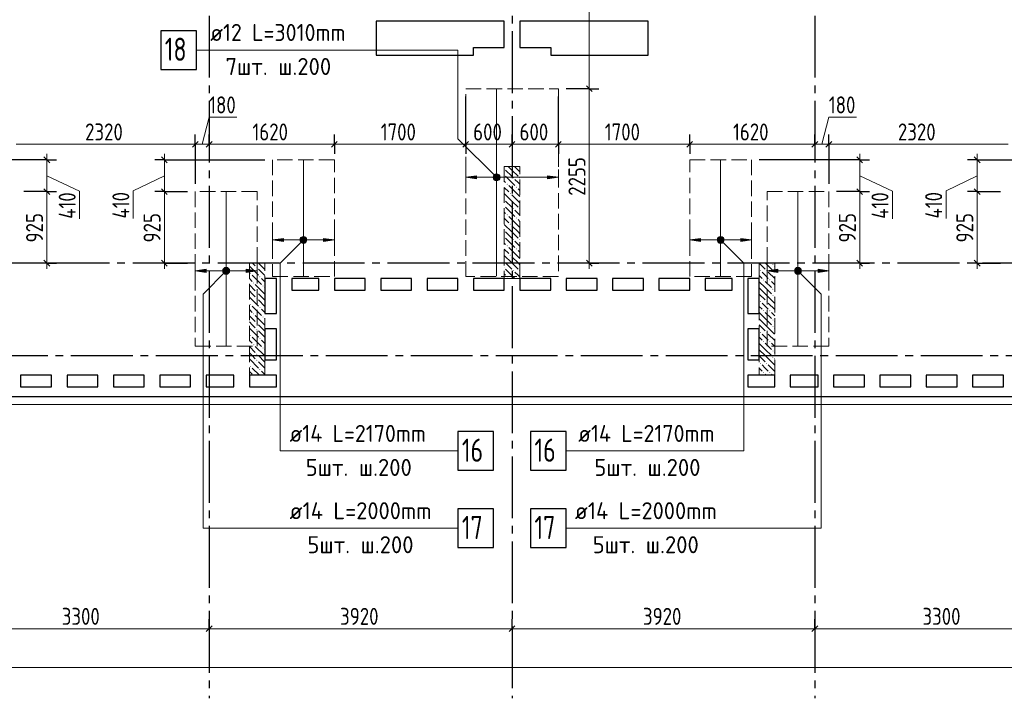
# Model space of a CAD drawing. Header units: millimetres. Extents: x 0 to 61017, y 0 to 42000.
# Tile 3 of 24: x 11347 to 24091, y 15970 to 24749. Entities that reach past the tile are written whole.
import ezdxf

# ---------------------------------------------------------------- set-up
doc = ezdxf.new("R2010")
doc.units = ezdxf.units.MM
doc.linetypes.add('______2', pattern=[270, 200, -70])
doc.linetypes.add('______5', pattern=[1100, 800, -100, 100, -100])
for name, color, linetype, lineweight in [('Standard', 7, 'Continuous', 25), ('ДОП Верх по У', 7, 'Continuous', 25), ('ЖБ Пилон', 180, 'Continuous', 25), ('Оси', 40, '______5', 18), ('Позиционная метка номер позиции', 7, 'Continuous', 13), ('Примечания', 7, 'Continuous', 25)]:
    doc.layers.add(name, color=color, linetype=linetype, lineweight=lineweight)
doc.layers.add('ЖБ Перекрытие верхний уровень', color=7, linetype='Continuous', lineweight=25, true_color=0xe0e0ff)
doc.styles.add('GOST 2.304-81', font='txt')
doc.styles.add('ISOCPEUR', font='txt')

msp = doc.modelspace()

# ---------------------------------------------------------------- hatches: boundary and pattern name
at = {"layer": 'ДОП Верх по У', "linetype": 'Continuous', "lineweight": 13, "transparency": 33554687}
for points in [[(17260, 22690), (17120, 22710), (17260, 22730)], [(14760, 21880), (14620, 21900), (14760, 21920)], [(20160, 21880), (20020, 21900), (20160, 21920)], [(13760, 21480), (13620, 21500), (13760, 21520)], [(21160, 21480), (21020, 21500), (21160, 21520)]]:
    msp.add_hatch(color=7, dxfattribs=at).paths.add_polyline_path(points, flags=16)
for points in [[(17488, 22691), (17488, 22729), (17482, 22710)], [(17488, 22729), (17501, 22678), (17501, 22742)], [(17488, 22729), (17488, 22691), (17501, 22678)], [(17501, 22742), (17520, 22672), (17520, 22748)], [(17501, 22742), (17501, 22678), (17520, 22672)], [(17520, 22748), (17520, 22672), (17539, 22678)], [(17520, 22748), (17539, 22678), (17539, 22742)], [(17539, 22742), (17539, 22678), (17552, 22691)], [(17539, 22742), (17552, 22691), (17552, 22729)], [(17552, 22729), (17552, 22691), (17557, 22710)], [(18180, 22690), (18320, 22710), (18180, 22730)], [(14988, 21919), (15001, 21868), (15001, 21932)], [(15001, 21932), (15020, 21862), (15020, 21938)], [(15001, 21932), (15001, 21868), (15020, 21862)], [(15020, 21938), (15020, 21862), (15039, 21868)], [(15020, 21938), (15039, 21868), (15039, 21932)], [(15039, 21932), (15039, 21868), (15052, 21881)], [(15039, 21932), (15052, 21881), (15052, 21919)], [(15280, 21880), (15420, 21900), (15280, 21920)], [(20388, 21919), (20401, 21868), (20401, 21932)], [(20401, 21932), (20420, 21862), (20420, 21938)], [(20401, 21932), (20401, 21868), (20420, 21862)], [(20420, 21938), (20420, 21862), (20439, 21868)], [(20420, 21938), (20439, 21868), (20439, 21932)], [(20439, 21932), (20439, 21868), (20452, 21881)], [(20439, 21932), (20452, 21881), (20452, 21919)], [(20680, 21880), (20820, 21900), (20680, 21920)], [(14988, 21881), (14988, 21919), (14982, 21900)], [(14988, 21919), (14988, 21881), (15001, 21868)], [(15052, 21919), (15052, 21881), (15057, 21900)], [(20388, 21881), (20388, 21919), (20382, 21900)], [(20388, 21919), (20388, 21881), (20401, 21868)], [(20452, 21919), (20452, 21881), (20457, 21900)], [(14001, 21532), (14020, 21462), (14020, 21538)], [(14020, 21538), (14020, 21462), (14039, 21468)], [(14020, 21538), (14039, 21468), (14039, 21532)], [(21401, 21532), (21420, 21462), (21420, 21538)], [(21420, 21538), (21420, 21462), (21439, 21468)], [(21420, 21538), (21439, 21468), (21439, 21532)], [(13988, 21481), (13988, 21519), (13982, 21500)], [(13988, 21519), (14001, 21468), (14001, 21532)], [(13988, 21519), (13988, 21481), (14001, 21468)], [(14001, 21532), (14001, 21468), (14020, 21462)], [(14039, 21532), (14039, 21468), (14052, 21481)], [(14039, 21532), (14052, 21481), (14052, 21519)], [(14052, 21519), (14052, 21481), (14057, 21500)], [(14280, 21480), (14420, 21500), (14280, 21520)], [(21388, 21481), (21388, 21519), (21382, 21500)], [(21388, 21519), (21401, 21468), (21401, 21532)], [(21388, 21519), (21388, 21481), (21401, 21468)], [(21401, 21532), (21401, 21468), (21420, 21462)], [(21439, 21532), (21439, 21468), (21452, 21481)], [(21439, 21532), (21452, 21481), (21452, 21519)], [(21452, 21519), (21452, 21481), (21457, 21500)], [(21680, 21480), (21820, 21500), (21680, 21520)]]:
    msp.add_hatch(color=7, dxfattribs=at).paths.add_polyline_path(points)
at = {"layer": 'ЖБ Пилон', "linetype": 'Continuous', "lineweight": 18, "transparency": 33554687}
for points in [[(17620, 22827), (17623, 22823), (17620, 22820)], [(17620, 22747), (17623, 22743), (17620, 22740)], [(17730, 22703), (17737, 22710), (17743, 22703), (17737, 22697)], [(17810, 22703), (17817, 22710), (17820, 22707), (17820, 22700), (17817, 22697)], [(17650, 22623), (17657, 22630), (17663, 22623), (17657, 22617)], [(17770, 22583), (17777, 22590), (17783, 22583), (17777, 22577)], [(17690, 22503), (17697, 22510), (17703, 22503), (17697, 22497)], [(17620, 22427), (17623, 22423), (17620, 22420)], [(17620, 22347), (17623, 22343), (17620, 22340)], [(17730, 22303), (17737, 22310), (17743, 22303), (17737, 22297)], [(17810, 22303), (17817, 22310), (17820, 22307), (17820, 22300), (17817, 22297)], [(17650, 22223), (17657, 22230), (17663, 22223), (17657, 22217)], [(17770, 22183), (17777, 22190), (17783, 22183), (17777, 22177)], [(17690, 22103), (17697, 22110), (17703, 22103), (17697, 22097)], [(17620, 22027), (17623, 22023), (17620, 22020)], [(17620, 21947), (17623, 21943), (17620, 21940)], [(17650, 21823), (17657, 21830), (17663, 21823), (17657, 21817)], [(17730, 21903), (17737, 21910), (17743, 21903), (17737, 21897)], [(17810, 21903), (17817, 21910), (17820, 21907), (17820, 21900), (17817, 21897)], [(17690, 21703), (17697, 21710), (17703, 21703), (17697, 21697)], [(17770, 21783), (17777, 21790), (17783, 21783), (17777, 21777)], [(14410, 21543), (14417, 21550), (14423, 21543), (14417, 21537)], [(17620, 21627), (17623, 21623), (17620, 21620)], [(17620, 21547), (17623, 21543), (17620, 21540)], [(21090, 21583), (21097, 21590), (21103, 21583), (21097, 21577)], [(14330, 21463), (14337, 21470), (14343, 21463), (14337, 21457)], [(14450, 21423), (14457, 21430), (14463, 21423), (14457, 21417)], [(17650, 21423), (17657, 21430), (17663, 21423), (17657, 21417)], [(17730, 21503), (17737, 21510), (17743, 21503), (17737, 21497)], [(17810, 21503), (17817, 21510), (17820, 21507), (17820, 21500), (17817, 21497)], [(20930, 21503), (20937, 21510), (20943, 21503), (20937, 21497)], [(21010, 21503), (21017, 21510), (21023, 21503), (21017, 21497)], [(14370, 21343), (14377, 21350), (14383, 21343), (14377, 21337)], [(14490, 21303), (14497, 21310), (14503, 21303), (14497, 21297)], [(20970, 21383), (20977, 21390), (20983, 21383), (20977, 21377)], [(21050, 21383), (21057, 21390), (21063, 21383), (21057, 21377)], [(14410, 21223), (14417, 21230), (14423, 21223), (14417, 21217)], [(21090, 21263), (21097, 21270), (21103, 21263), (21097, 21257)], [(21090, 21183), (21097, 21190), (21103, 21183), (21097, 21177)], [(14330, 21063), (14337, 21070), (14343, 21063), (14337, 21057)], [(14410, 21143), (14417, 21150), (14423, 21143), (14417, 21137)], [(14450, 21023), (14457, 21030), (14463, 21023), (14457, 21017)], [(20930, 21103), (20937, 21110), (20943, 21103), (20937, 21097)], [(21010, 21103), (21017, 21110), (21023, 21103), (21017, 21097)], [(14370, 20943), (14377, 20950), (14383, 20943), (14377, 20937)], [(14490, 20903), (14497, 20910), (14503, 20903), (14497, 20897)], [(20970, 20983), (20977, 20990), (20983, 20983), (20977, 20977)], [(21050, 20983), (21057, 20990), (21063, 20983), (21057, 20977)], [(14410, 20823), (14417, 20830), (14423, 20823), (14417, 20817)], [(21090, 20863), (21097, 20870), (21103, 20863), (21097, 20857)], [(21090, 20783), (21097, 20790), (21103, 20783), (21097, 20777)], [(14330, 20663), (14337, 20670), (14343, 20663), (14337, 20657)], [(14410, 20743), (14417, 20750), (14423, 20743), (14417, 20737)], [(20930, 20703), (20937, 20710), (20943, 20703), (20937, 20697)], [(21010, 20703), (21017, 20710), (21023, 20703), (21017, 20697)], [(14370, 20543), (14377, 20550), (14383, 20543), (14377, 20537)], [(14450, 20623), (14457, 20630), (14463, 20623), (14457, 20617)], [(20970, 20583), (20977, 20590), (20983, 20583), (20977, 20577)], [(21050, 20583), (21057, 20590), (21063, 20583), (21057, 20577)], [(14410, 20423), (14417, 20430), (14423, 20423), (14417, 20417)], [(14490, 20503), (14497, 20510), (14503, 20503), (14497, 20497)], [(21090, 20463), (21097, 20470), (21103, 20463), (21097, 20457)], [(14330, 20263), (14337, 20270), (14343, 20263), (14337, 20257)], [(14410, 20343), (14417, 20350), (14423, 20343), (14417, 20337)], [(20930, 20303), (20937, 20310), (20943, 20303), (20937, 20297)], [(21010, 20303), (21017, 20310), (21023, 20303), (21017, 20297)], [(21090, 20383), (21097, 20390), (21103, 20383), (21097, 20377)], [(14450, 20223), (14457, 20230), (14463, 20223), (14457, 20217)], [(20970, 20183), (20977, 20190), (20983, 20183), (20977, 20177)], [(21050, 20183), (21057, 20190), (21063, 20183), (21057, 20177)]]:
    msp.add_hatch(color=7, dxfattribs=at).paths.add_polyline_path(points, flags=16)
at = {"layer": 'Позиционная метка номер позиции', "linetype": 'Continuous', "lineweight": 13, "transparency": 33554687}
for points in [[(17488, 22678), (17531, 22753), (17477, 22699)], [(17477, 22699), (17531, 22753), (17509, 22753)], [(17477, 22699), (17509, 22753), (17477, 22721)], [(17477, 22721), (17509, 22753), (17488, 22742)], [(17488, 22678), (17552, 22742), (17531, 22753)], [(17509, 22667), (17552, 22742), (17488, 22678)], [(17509, 22667), (17563, 22721), (17552, 22742)], [(17531, 22667), (17563, 22721), (17509, 22667)], [(17531, 22667), (17563, 22699), (17563, 22721)], [(17563, 22699), (17531, 22667), (17552, 22678)], [(15052, 21868), (14988, 21932), (14977, 21911)], [(15063, 21889), (15009, 21943), (14988, 21932)], [(15063, 21889), (14988, 21932), (15052, 21868)], [(15063, 21911), (15031, 21943), (15009, 21943)], [(15063, 21911), (15009, 21943), (15063, 21889)], [(15031, 21943), (15063, 21911), (15052, 21932)], [(20377, 21911), (20409, 21943), (20388, 21932)], [(20409, 21943), (20377, 21911), (20377, 21889)], [(20409, 21943), (20377, 21889), (20431, 21943)], [(20431, 21943), (20377, 21889), (20388, 21868)], [(20431, 21943), (20388, 21868), (20452, 21932)], [(20452, 21932), (20388, 21868), (20409, 21857)], [(20452, 21932), (20409, 21857), (20463, 21911)], [(15052, 21868), (14977, 21911), (15031, 21857)], [(15031, 21857), (14977, 21911), (14977, 21889)], [(15031, 21857), (14977, 21889), (15009, 21857)], [(15009, 21857), (14977, 21889), (14988, 21868)], [(20463, 21911), (20409, 21857), (20431, 21857)], [(20463, 21911), (20431, 21857), (20463, 21889)], [(20463, 21889), (20431, 21857), (20452, 21868)], [(14063, 21489), (14009, 21543), (13988, 21532)], [(14063, 21511), (14031, 21543), (14009, 21543)], [(14063, 21511), (14009, 21543), (14063, 21489)], [(14031, 21543), (14063, 21511), (14052, 21532)], [(21377, 21511), (21409, 21543), (21388, 21532)], [(21409, 21543), (21377, 21511), (21377, 21489)], [(21409, 21543), (21377, 21489), (21431, 21543)], [(21431, 21543), (21377, 21489), (21388, 21468)], [(21431, 21543), (21388, 21468), (21452, 21532)], [(14052, 21468), (13988, 21532), (13977, 21511)], [(14052, 21468), (13977, 21511), (14031, 21457)], [(14031, 21457), (13977, 21511), (13977, 21489)], [(14031, 21457), (13977, 21489), (14009, 21457)], [(14009, 21457), (13977, 21489), (13988, 21468)], [(14063, 21489), (13988, 21532), (14052, 21468)], [(21452, 21532), (21388, 21468), (21409, 21457)], [(21452, 21532), (21409, 21457), (21463, 21511)], [(21463, 21511), (21409, 21457), (21431, 21457)], [(21463, 21511), (21431, 21457), (21463, 21489)], [(21463, 21489), (21431, 21457), (21452, 21468)]]:
    msp.add_hatch(color=7, dxfattribs=at).paths.add_polyline_path(points)

# ---------------------------------------------------------------- linework, layer by layer
at = {"layer": 'Standard', "color": 7, "linetype": 'Continuous', "lineweight": 13, "transparency": 33554687}
for p, q in [((18720, 26269), (18720, 23857)), ((18720, 23857), (18720, 21600)), ((13710, 23137), (13800, 23487)), ((13800, 23487), (14160, 23487)), ((21730, 23137), (21820, 23487)), ((21820, 23487), (22180, 23487)), ((11300, 23137), (13620, 23137)), ((13620, 23137), (13800, 23137)), ((13800, 23137), (15420, 23137)), ((15420, 23137), (17120, 23137)), ((17120, 23137), (17720, 23137)), ((17720, 23137), (18320, 23137)), ((18320, 23137), (20020, 23137)), ((20020, 23137), (21640, 23137)), ((21640, 23137), (21820, 23137)), ((21820, 23137), (24140, 23137)), ((11700, 22937), (11700, 23012)), ((13220, 22937), (13220, 23012)), ((22220, 22937), (22220, 23012)), ((23740, 22937), (23740, 23012)), ((11700, 22937), (11700, 22525)), ((13220, 22937), (13220, 22525)), ((22220, 22937), (22220, 22525)), ((23740, 22937), (23740, 22525)), ((11700, 22731), (12122, 22532)), ((13220, 22731), (12817, 22537)), ((22220, 22731), (22642, 22532)), ((23740, 22731), (23337, 22537)), ((12122, 22532), (12122, 22173)), ((12817, 22537), (12817, 22177)), ((22642, 22532), (22642, 22173)), ((23337, 22537), (23337, 22177)), ((11700, 21600), (11700, 21525)), ((13220, 21600), (13220, 21525)), ((18720, 21600), (18720, 21525)), ((22220, 21600), (22220, 21525)), ((23740, 21600), (23740, 21525)), ((10500, 16870), (13800, 16870)), ((13800, 16870), (17720, 16870)), ((17720, 16870), (21640, 16870)), ((21640, 16870), (24940, 16870)), ((49280, 16370), (7200, 16370))]:
    msp.add_line(p, q, dxfattribs=at)
at = {"layer": 'Standard', "color": 7, "linetype": 'Continuous', "lineweight": 25, "transparency": 33554687}
for p, q in [((15960, 24730), (15960, 24290)), ((17620, 24730), (15960, 24730)), ((17620, 24390), (17620, 24730)), ((17820, 24730), (17820, 24390)), ((19480, 24730), (17820, 24730)), ((19480, 24290), (19480, 24730)), ((17220, 24290), (17220, 24390)), ((17220, 24390), (17620, 24390)), ((17820, 24390), (18220, 24390)), ((18220, 24390), (18220, 24290)), ((15960, 24290), (17220, 24290)), ((18220, 24290), (19480, 24290)), ((18682, 23894), (18757, 23819)), ((13582, 23099), (13657, 23174)), ((13762, 23099), (13837, 23174)), ((15382, 23099), (15457, 23174)), ((17082, 23099), (17157, 23174)), ((17682, 23099), (17757, 23174)), ((18282, 23099), (18357, 23174)), ((19982, 23099), (20057, 23174)), ((21602, 23099), (21677, 23174)), ((21782, 23099), (21857, 23174)), ((11662, 22974), (11737, 22899)), ((13182, 22974), (13257, 22899)), ((22182, 22974), (22257, 22899)), ((23702, 22974), (23777, 22899)), ((11662, 22562), (11737, 22487)), ((13182, 22562), (13257, 22487)), ((22182, 22562), (22257, 22487)), ((23702, 22562), (23777, 22487)), ((11662, 21638), (11737, 21562)), ((13182, 21638), (13257, 21562)), ((18682, 21638), (18757, 21562)), ((22182, 21638), (22257, 21562)), ((23702, 21638), (23777, 21562)), ((14520, 21400), (14520, 20950)), ((14670, 21400), (14520, 21400)), ((14670, 20950), (14670, 21400)), ((14870, 21400), (14870, 21250)), ((15220, 21400), (14870, 21400)), ((15220, 21250), (15220, 21400)), ((15420, 21400), (15420, 21250)), ((15820, 21400), (15420, 21400)), ((15820, 21250), (15820, 21400)), ((16020, 21400), (16020, 21250)), ((16420, 21400), (16020, 21400)), ((16420, 21250), (16420, 21400)), ((16620, 21400), (16620, 21250)), ((17020, 21400), (16620, 21400)), ((17020, 21250), (17020, 21400)), ((17220, 21400), (17220, 21250)), ((17620, 21400), (17220, 21400)), ((17620, 21250), (17620, 21400)), ((17820, 21400), (17820, 21250)), ((18220, 21400), (17820, 21400)), ((18220, 21250), (18220, 21400)), ((18420, 21400), (18420, 21250)), ((18820, 21400), (18420, 21400)), ((18820, 21250), (18820, 21400)), ((19020, 21400), (19020, 21250)), ((19420, 21400), (19020, 21400)), ((19420, 21250), (19420, 21400)), ((19620, 21400), (19620, 21250)), ((20020, 21400), (19620, 21400)), ((20020, 21250), (20020, 21400)), ((20220, 21400), (20220, 21250)), ((20570, 21400), (20220, 21400)), ((20570, 21250), (20570, 21400)), ((20770, 21400), (20770, 20950)), ((20920, 21400), (20770, 21400)), ((20920, 20950), (20920, 21400)), ((14870, 21250), (15220, 21250)), ((15420, 21250), (15820, 21250)), ((16020, 21250), (16420, 21250)), ((16620, 21250), (17020, 21250)), ((17220, 21250), (17620, 21250)), ((17820, 21250), (18220, 21250)), ((18420, 21250), (18820, 21250)), ((19020, 21250), (19420, 21250)), ((19620, 21250), (20020, 21250)), ((20220, 21250), (20570, 21250)), ((14520, 20950), (14670, 20950)), ((20770, 20950), (20920, 20950)), ((14520, 20750), (14520, 20350)), ((14670, 20750), (14520, 20750)), ((14670, 20350), (14670, 20750)), ((20770, 20750), (20770, 20350)), ((20920, 20750), (20770, 20750)), ((20920, 20350), (20920, 20750)), ((14520, 20350), (14670, 20350)), ((20770, 20350), (20920, 20350)), ((11360, 20150), (11360, 20000)), ((11760, 20150), (11360, 20150)), ((11760, 20000), (11760, 20150)), ((11960, 20150), (11960, 20000)), ((12360, 20150), (11960, 20150)), ((12360, 20000), (12360, 20150)), ((12560, 20150), (12560, 20000)), ((12960, 20150), (12560, 20150)), ((12960, 20000), (12960, 20150)), ((13160, 20150), (13160, 20000)), ((13560, 20150), (13160, 20150)), ((13560, 20000), (13560, 20150)), ((13760, 20150), (13760, 20000)), ((14120, 20150), (13760, 20150)), ((14120, 20000), (14120, 20150)), ((14320, 20150), (14320, 20000)), ((14670, 20150), (14320, 20150)), ((14670, 20000), (14670, 20150)), ((20770, 20150), (20770, 20000)), ((21120, 20150), (20770, 20150)), ((21120, 20000), (21120, 20150)), ((21320, 20150), (21320, 20000)), ((21680, 20150), (21320, 20150)), ((21680, 20000), (21680, 20150)), ((21880, 20150), (21880, 20000)), ((22280, 20150), (21880, 20150)), ((22280, 20000), (22280, 20150)), ((22480, 20150), (22480, 20000)), ((22880, 20150), (22480, 20150)), ((22880, 20000), (22880, 20150)), ((23080, 20150), (23080, 20000)), ((23480, 20150), (23080, 20150)), ((23480, 20000), (23480, 20150)), ((23680, 20150), (23680, 20000)), ((24080, 20150), (23680, 20150)), ((24080, 20000), (24080, 20150)), ((11360, 20000), (11760, 20000)), ((11960, 20000), (12360, 20000)), ((12560, 20000), (12960, 20000)), ((13160, 20000), (13560, 20000)), ((13760, 20000), (14120, 20000)), ((14320, 20000), (14670, 20000)), ((20770, 20000), (21120, 20000)), ((21320, 20000), (21680, 20000)), ((21880, 20000), (22280, 20000)), ((22480, 20000), (22880, 20000)), ((23080, 20000), (23480, 20000)), ((23680, 20000), (24080, 20000)), ((28240, 19870), (7100, 19870)), ((13762, 16833), (13837, 16907)), ((17682, 16833), (17757, 16907)), ((21602, 16833), (21677, 16907))]:
    msp.add_line(p, q, dxfattribs=at)
at = {"layer": 'Standard', "color": 251, "linetype": 'Continuous', "lineweight": -3, "true_color": 0x656565, "transparency": 33554687}
for p, q in [((18720, 23857), (18595, 23857)), ((18720, 23857), (18845, 23857)), ((13620, 23137), (13620, 23262)), ((13800, 23137), (13800, 23262)), ((15420, 23137), (15420, 23262)), ((17120, 23137), (17120, 23262)), ((17720, 23137), (17720, 23262)), ((18320, 23137), (18320, 23262)), ((20020, 23137), (20020, 23262)), ((21640, 23137), (21640, 23262)), ((21820, 23137), (21820, 23262)), ((13620, 23137), (13620, 23012)), ((13620, 23137), (13620, 22625)), ((13800, 23137), (13800, 23012)), ((13800, 23137), (13800, 23137)), ((15420, 23137), (15420, 23012)), ((15420, 23137), (15420, 23037)), ((17120, 23137), (17120, 23012)), ((17720, 23137), (17720, 23012)), ((17720, 23137), (17720, 23137)), ((18320, 23137), (18320, 23012)), ((20020, 23137), (20020, 23012)), ((20020, 23137), (20020, 23037)), ((21640, 23137), (21640, 23012)), ((21640, 23137), (21640, 22995)), ((21820, 23137), (21820, 23012)), ((21820, 23137), (21820, 22625)), ((11700, 22937), (10400, 22937)), ((11700, 22937), (11575, 22937)), ((11700, 22937), (11825, 22937)), ((13220, 22937), (13095, 22937)), ((13220, 22937), (13345, 22937)), ((13220, 22937), (14520, 22937)), ((22220, 22937), (20920, 22937)), ((22220, 22937), (22095, 22937)), ((22220, 22937), (22345, 22937)), ((23740, 22937), (23615, 22937)), ((23740, 22937), (23865, 22937)), ((11700, 22525), (11400, 22525)), ((11700, 22525), (11575, 22525)), ((11700, 22525), (11825, 22525)), ((13220, 22525), (13095, 22525)), ((13220, 22525), (13345, 22525)), ((13220, 22525), (13520, 22525)), ((22220, 22525), (21920, 22525)), ((22220, 22525), (22095, 22525)), ((22220, 22525), (22345, 22525)), ((23740, 22525), (23615, 22525)), ((23740, 22525), (23865, 22525)), ((11700, 21600), (11400, 21600)), ((11700, 21600), (11575, 21600)), ((11700, 21600), (11825, 21600)), ((13220, 21600), (13095, 21600)), ((13220, 21600), (13345, 21600)), ((13220, 21600), (13520, 21600)), ((18720, 21600), (18420, 21600)), ((18720, 21600), (18595, 21600)), ((18720, 21600), (18845, 21600)), ((22220, 21600), (21920, 21600)), ((22220, 21600), (22095, 21600)), ((22220, 21600), (22345, 21600)), ((23740, 21600), (23615, 21600)), ((23740, 21600), (23865, 21600)), ((23740, 21600), (24040, 21600)), ((13800, 16870), (13800, 16995)), ((17720, 16870), (17720, 16995)), ((21640, 16870), (21640, 16995)), ((13800, 16870), (13800, 16745)), ((13800, 16870), (13800, 16418)), ((17720, 16870), (17720, 16745)), ((17720, 16870), (17720, 16418)), ((21640, 16870), (21640, 16745)), ((21640, 16870), (21640, 16418))]:
    msp.add_line(p, q, dxfattribs=at)
at = {"layer": 'Standard', "color": 254, "linetype": 'Continuous', "lineweight": 18, "true_color": 0xc4c4ff, "transparency": 33554687}
msp.add_lwpolyline([(7000, 19770), (49810, 19770), (49810, 36350), (7000, 36350), (7000, 19770)], dxfattribs=at)
at = {"layer": 'Standard', "color": 251, "linetype": 'Continuous', "lineweight": -3, "true_color": 0x656565, "transparency": 33554687}
for points in [[(18720, 23857), (18703, 23857), (18703, 23857), (18420, 23857)], [(17120, 23137), (17120, 23154), (17120, 23154), (17120, 23154), (17120, 23154), (17120, 23154), (17120, 23154), (17120, 23154), (17120, 23154), (17120, 23154), (17120, 23154), (17120, 23154), (17120, 23154), (17120, 23154), (17120, 23154), (17120, 23154), (17120, 23154), (17120, 23154), (17120, 23154), (17120, 23154), (17120, 23154), (17120, 23154), (17120, 23154), (17120, 23154), (17120, 23154), (17120, 23154), (17120, 23154), (17120, 23154), (17120, 23154), (17120, 23154), (17120, 23154), (17120, 23154), (17120, 23154), (17120, 23154), (17120, 23154), (17120, 23154), (17120, 23154), (17120, 23154), (17120, 23154), (17120, 23154), (17120, 23154), (17120, 23154), (17120, 23154), (17120, 23154), (17120, 23154), (17120, 23154), (17120, 23154), (17120, 23154), (17120, 23154), (17120, 23154), (17120, 23154), (17120, 23154), (17120, 23154), (17120, 23154), (17120, 23154), (17120, 23251), (17120, 23251), (17120, 23392), (17120, 23392), (17120, 23757)], [(18320, 23137), (18320, 23154), (18320, 23154), (18320, 23154), (18320, 23154), (18320, 23154), (18320, 23154), (18320, 23154), (18320, 23154), (18320, 23154), (18320, 23154), (18320, 23154), (18320, 23154), (18320, 23154), (18320, 23154), (18320, 23154), (18320, 23154), (18320, 23154), (18320, 23154), (18320, 23154), (18320, 23154), (18320, 23154), (18320, 23154), (18320, 23154), (18320, 23154), (18320, 23154), (18320, 23154), (18320, 23154), (18320, 23154), (18320, 23154), (18320, 23154), (18320, 23154), (18320, 23154), (18320, 23154), (18320, 23154), (18320, 23154), (18320, 23154), (18320, 23154), (18320, 23154), (18320, 23154), (18320, 23154), (18320, 23154), (18320, 23154), (18320, 23154), (18320, 23154), (18320, 23154), (18320, 23154), (18320, 23154), (18320, 23154), (18320, 23154), (18320, 23154), (18320, 23263), (18320, 23263), (18320, 23420), (18320, 23420), (18320, 23757)], [(23740, 22937), (24761, 22937), (24761, 22937), (25040, 22937)], [(23740, 22525), (24013, 22525), (24013, 22525), (24040, 22525)]]:
    msp.add_lwpolyline(points, dxfattribs=at)
at = {"layer": 'Standard', "color": 7, "linetype": 'Continuous', "lineweight": 13, "transparency": 33554687}
for points in [[(11700, 22525), (11700, 21785), (11700, 21785), (11700, 21600)], [(13220, 22525), (13220, 22256), (13220, 22256), (13220, 21600)], [(22220, 22525), (22220, 21785), (22220, 21785), (22220, 21600)], [(23740, 22525), (23740, 22311), (23740, 22311), (23740, 21600)]]:
    msp.add_lwpolyline(points, dxfattribs=at)
at = {"layer": 'ДОП Верх по У', "color": 7, "linetype": 'Continuous', "lineweight": 13, "transparency": 33554687}
for p, q in [((13793, 24357), (15835, 24357)), ((14820, 19170), (16884, 19170)), ((18556, 19170), (20620, 19170)), ((14820, 18170), (16928, 18170)), ((18512, 18170), (20620, 18170))]:
    msp.add_line(p, q, dxfattribs=at)
at = {"layer": 'ДОП Верх по У', "color": 7, "linetype": 'Continuous', "lineweight": 18, "transparency": 33554687}
for p, q in [((17520, 23851), (17520, 21431)), ((15020, 22932), (15020, 21432)), ((20420, 22932), (20420, 21432)), ((14020, 22518), (14020, 20532)), ((21420, 22518), (21420, 20532))]:
    msp.add_line(p, q, dxfattribs=at)
at = {"layer": 'ДОП Верх по У', "color": 251, "linetype": 'Continuous', "lineweight": 13, "true_color": 0x494949, "transparency": 33554687}
for p, q in [((17120, 22710), (17120, 22810)), ((17120, 22710), (17260, 22730)), ((17260, 22690), (17120, 22710)), ((17120, 22710), (17120, 22610)), ((17120, 22710), (17120, 22710)), ((17260, 22730), (17260, 22690)), ((17260, 22710), (17490, 22710)), ((17520, 22748), (17520, 22748)), ((17550, 22710), (18180, 22710)), ((18320, 22710), (18180, 22730)), ((18180, 22730), (18180, 22690)), ((18180, 22690), (18320, 22710)), ((18320, 22710), (18320, 22810)), ((18320, 22710), (18320, 22610)), ((18320, 22710), (18320, 22710)), ((17520, 22672), (17520, 22672)), ((14620, 21900), (14620, 22000)), ((14620, 21900), (14760, 21920)), ((14760, 21920), (14760, 21880)), ((15020, 21938), (15020, 21938)), ((15420, 21900), (15280, 21920)), ((15280, 21920), (15280, 21880)), ((15420, 21900), (15420, 22000)), ((20020, 21900), (20020, 22000)), ((20020, 21900), (20160, 21920)), ((20160, 21920), (20160, 21880)), ((20420, 21938), (20420, 21938)), ((20820, 21900), (20680, 21920)), ((20680, 21920), (20680, 21880)), ((20820, 21900), (20820, 22000)), ((14760, 21880), (14620, 21900)), ((14620, 21900), (14620, 21800)), ((14620, 21900), (14620, 21900)), ((14760, 21900), (14990, 21900)), ((15020, 21862), (15020, 21862)), ((15050, 21900), (15280, 21900)), ((15280, 21880), (15420, 21900)), ((15420, 21900), (15420, 21800)), ((15420, 21900), (15420, 21900)), ((20160, 21880), (20020, 21900)), ((20020, 21900), (20020, 21800)), ((20020, 21900), (20020, 21900)), ((20160, 21900), (20390, 21900)), ((20420, 21862), (20420, 21862)), ((20450, 21900), (20680, 21900)), ((20680, 21880), (20820, 21900)), ((20820, 21900), (20820, 21800)), ((20820, 21900), (20820, 21900)), ((13620, 21500), (13620, 21600)), ((14020, 21538), (14020, 21538)), ((14420, 21500), (14420, 21600)), ((21020, 21500), (21020, 21600)), ((21420, 21538), (21420, 21538)), ((21820, 21500), (21820, 21600)), ((13620, 21500), (13760, 21520)), ((13760, 21480), (13620, 21500)), ((13620, 21500), (13620, 21400)), ((13620, 21500), (13620, 21500)), ((13760, 21520), (13760, 21480)), ((13760, 21500), (13990, 21500)), ((14020, 21462), (14020, 21462)), ((14050, 21500), (14280, 21500)), ((14420, 21500), (14280, 21520)), ((14280, 21520), (14280, 21480)), ((14280, 21480), (14420, 21500)), ((14420, 21500), (14420, 21400)), ((14420, 21500), (14420, 21500)), ((21020, 21500), (21160, 21520)), ((21160, 21480), (21020, 21500)), ((21020, 21500), (21020, 21400)), ((21020, 21500), (21020, 21500)), ((21160, 21520), (21160, 21480)), ((21160, 21500), (21390, 21500)), ((21420, 21462), (21420, 21462)), ((21450, 21500), (21680, 21500)), ((21820, 21500), (21680, 21520)), ((21680, 21520), (21680, 21480)), ((21680, 21480), (21820, 21500)), ((21820, 21500), (21820, 21400)), ((21820, 21500), (21820, 21500))]:
    msp.add_line(p, q, dxfattribs=at)
at = {"layer": 'ДОП Верх по У', "color": 7, "linetype": 'Continuous', "lineweight": 25, "transparency": 33554687}
for points in [[(13175, 24107), (13635, 24107), (13635, 24607), (13175, 24607), (13175, 24107)], [(17020, 18920), (17480, 18920), (17480, 19420), (17020, 19420), (17020, 18920)], [(17960, 18920), (18420, 18920), (18420, 19420), (17960, 19420), (17960, 18920)], [(17020, 17920), (17480, 17920), (17480, 18420), (17020, 18420), (17020, 17920)], [(17960, 17920), (18420, 17920), (18420, 18420), (17960, 18420), (17960, 17920)]]:
    msp.add_lwpolyline(points, dxfattribs=at)
at = {"layer": 'ДОП Верх по У', "color": 251, "linetype": 'Continuous', "lineweight": 13, "true_color": 0x494949, "transparency": 33554687}
for centre in [(17520, 22710), (15020, 21900), (20420, 21900), (14020, 21500), (21420, 21500)]:
    msp.add_circle(centre, 37.5, dxfattribs=at)
at = {"layer": 'ЖБ Перекрытие верхний уровень', "color": 7, "linetype": 'Continuous', "lineweight": 18, "transparency": 33554687}
for p, q in [((17220, 24730), (15960, 24730)), ((15960, 24730), (15960, 24290)), ((17620, 24730), (17220, 24730)), ((17620, 24390), (17620, 24730)), ((18220, 24730), (17820, 24730)), ((17820, 24730), (17820, 24390)), ((18220, 24730), (17820, 24730)), ((17820, 24730), (17820, 24390)), ((19480, 24730), (18220, 24730)), ((19480, 24290), (19480, 24730)), ((17220, 24390), (17620, 24390)), ((17220, 24290), (17220, 24390)), ((17820, 24390), (18220, 24390)), ((17820, 24390), (18220, 24390)), ((18220, 24390), (18220, 24290)), ((15960, 24290), (17220, 24290)), ((18220, 24290), (19480, 24290)), ((14520, 20950), (14520, 21400)), ((14520, 21400), (14670, 21400)), ((14670, 21400), (14670, 20950)), ((14870, 21400), (15220, 21400)), ((14870, 21250), (14870, 21400)), ((15220, 21400), (15220, 21250)), ((15420, 21250), (15420, 21400)), ((15420, 21400), (15820, 21400)), ((15820, 21400), (15820, 21250)), ((16020, 21400), (16420, 21400)), ((16020, 21250), (16020, 21400)), ((16420, 21400), (16420, 21250)), ((16620, 21400), (17020, 21400)), ((16620, 21250), (16620, 21400)), ((17020, 21400), (17020, 21250)), ((17220, 21250), (17220, 21400)), ((17220, 21400), (17620, 21400)), ((17620, 21400), (17620, 21250)), ((17820, 21250), (17820, 21400)), ((17820, 21400), (18220, 21400)), ((18220, 21400), (18220, 21250)), ((18420, 21250), (18420, 21400)), ((18420, 21400), (18820, 21400)), ((18820, 21400), (18820, 21250)), ((19020, 21250), (19020, 21400)), ((19020, 21400), (19420, 21400)), ((19420, 21400), (19420, 21250)), ((19620, 21400), (20020, 21400)), ((19620, 21250), (19620, 21400)), ((20020, 21400), (20020, 21250)), ((20220, 21250), (20220, 21400)), ((20220, 21400), (20570, 21400)), ((20570, 21400), (20570, 21250)), ((20770, 20950), (20770, 21400)), ((20770, 21400), (20920, 21400)), ((20920, 21400), (20920, 20950)), ((15220, 21250), (14870, 21250)), ((15820, 21250), (15420, 21250)), ((16420, 21250), (16020, 21250)), ((17020, 21250), (16620, 21250)), ((17620, 21250), (17220, 21250)), ((18220, 21250), (17820, 21250)), ((18820, 21250), (18420, 21250)), ((19420, 21250), (19020, 21250)), ((20020, 21250), (19620, 21250)), ((20570, 21250), (20220, 21250)), ((14670, 20950), (14520, 20950)), ((20920, 20950), (20770, 20950)), ((14520, 20350), (14520, 20750)), ((14520, 20750), (14670, 20750)), ((14670, 20750), (14670, 20350)), ((20770, 20350), (20770, 20750)), ((20770, 20750), (20920, 20750)), ((20920, 20750), (20920, 20350)), ((14670, 20350), (14520, 20350)), ((20920, 20350), (20770, 20350)), ((11360, 20000), (11360, 20150)), ((11360, 20150), (11760, 20150)), ((11760, 20150), (11760, 20000)), ((11960, 20000), (11960, 20150)), ((11960, 20150), (12360, 20150)), ((12360, 20150), (12360, 20000)), ((12560, 20000), (12560, 20150)), ((12560, 20150), (12960, 20150)), ((12960, 20150), (12960, 20000)), ((13160, 20000), (13160, 20150)), ((13160, 20150), (13560, 20150)), ((13560, 20150), (13560, 20000)), ((13760, 20000), (13760, 20150)), ((13760, 20150), (14120, 20150)), ((14120, 20150), (14120, 20000)), ((14320, 20000), (14320, 20150)), ((14320, 20150), (14670, 20150)), ((14670, 20150), (14670, 20000)), ((20770, 20000), (20770, 20150)), ((20770, 20150), (21120, 20150)), ((21120, 20150), (21120, 20000)), ((21320, 20000), (21320, 20150)), ((21320, 20150), (21680, 20150)), ((21680, 20150), (21680, 20000)), ((21880, 20150), (22280, 20150)), ((21880, 20000), (21880, 20150)), ((22280, 20150), (22280, 20000)), ((22480, 20000), (22480, 20150)), ((22480, 20150), (22880, 20150)), ((22880, 20150), (22880, 20000)), ((23080, 20000), (23080, 20150)), ((23080, 20150), (23480, 20150)), ((23480, 20150), (23480, 20000)), ((23680, 20150), (24080, 20150)), ((23680, 20000), (23680, 20150)), ((24080, 20150), (24080, 20000)), ((11760, 20000), (11360, 20000)), ((12360, 20000), (11960, 20000)), ((12960, 20000), (12560, 20000)), ((13560, 20000), (13160, 20000)), ((14120, 20000), (13760, 20000)), ((14670, 20000), (14320, 20000)), ((21120, 20000), (20770, 20000)), ((21680, 20000), (21320, 20000)), ((22280, 20000), (21880, 20000)), ((22880, 20000), (22480, 20000)), ((23480, 20000), (23080, 20000)), ((24080, 20000), (23680, 20000)), ((7100, 19870), (28240, 19870))]:
    msp.add_line(p, q, dxfattribs=at)
at = {"layer": 'ЖБ Пилон', "color": 253, "linetype": '______2', "lineweight": 13, "true_color": 0xa0a0a0, "transparency": 33554687}
for p, q in [((17620, 22850), (17620, 21400)), ((17820, 22850), (17620, 22850)), ((17820, 21400), (17820, 22850)), ((14320, 21600), (14320, 20150)), ((14520, 21600), (14320, 21600)), ((14520, 20150), (14520, 21600)), ((20920, 21600), (20920, 20150)), ((21120, 21600), (20920, 21600)), ((21120, 20150), (21120, 21600)), ((17620, 21400), (17820, 21400)), ((14320, 20150), (14520, 20150)), ((20920, 20150), (21120, 20150))]:
    msp.add_line(p, q, dxfattribs=at)
at = {"layer": 'ЖБ Пилон', "color": 9, "linetype": 'Continuous', "lineweight": 18, "true_color": 0xc7c7c7, "transparency": 33554687}
for p, q in [((17717, 22803), (17670, 22850)), ((17750, 22850), (17797, 22803)), ((17637, 22803), (17717, 22723)), ((17637, 22723), (17757, 22603)), ((17717, 22803), (17797, 22723)), ((17797, 22803), (17820, 22780)), ((17620, 22660), (17637, 22643)), ((17620, 22580), (17677, 22523)), ((17797, 22483), (17677, 22603)), ((17797, 22643), (17757, 22683)), ((17820, 22620), (17797, 22643)), ((17797, 22563), (17820, 22540)), ((17717, 22403), (17620, 22500)), ((17717, 22483), (17797, 22403)), ((17797, 22483), (17820, 22460)), ((17637, 22403), (17717, 22323)), ((17637, 22323), (17757, 22203)), ((17717, 22403), (17797, 22323)), ((17797, 22403), (17820, 22380)), ((17620, 22260), (17637, 22243)), ((17620, 22180), (17677, 22123)), ((17797, 22083), (17677, 22203)), ((17797, 22243), (17757, 22283)), ((17820, 22220), (17797, 22243)), ((17717, 22003), (17620, 22100)), ((17717, 22083), (17797, 22003)), ((17797, 22163), (17820, 22140)), ((17797, 22083), (17820, 22060)), ((17637, 22003), (17717, 21923)), ((17637, 21923), (17757, 21803)), ((17717, 22003), (17797, 21923)), ((17797, 22003), (17820, 21980)), ((17620, 21860), (17637, 21843)), ((17797, 21683), (17677, 21803)), ((17797, 21843), (17757, 21883)), ((17820, 21820), (17797, 21843)), ((17620, 21780), (17677, 21723)), ((17717, 21603), (17620, 21700)), ((17717, 21683), (17797, 21603)), ((17797, 21763), (17820, 21740)), ((17797, 21683), (17820, 21660)), ((14320, 21560), (14437, 21443)), ((14397, 21563), (14360, 21600)), ((14440, 21600), (14517, 21523)), ((17637, 21603), (17717, 21523)), ((17717, 21603), (17797, 21523)), ((17797, 21603), (17820, 21580)), ((20920, 21600), (20997, 21523)), ((21000, 21600), (21117, 21483)), ((21117, 21563), (21120, 21560)), ((14357, 21443), (14477, 21323)), ((14437, 21523), (14520, 21440)), ((17620, 21460), (17637, 21443)), ((17637, 21523), (17757, 21403)), ((17797, 21443), (17757, 21483)), ((17820, 21420), (17797, 21443)), ((20920, 21440), (20957, 21403)), ((20997, 21443), (20957, 21483)), ((21037, 21403), (20997, 21443)), ((21037, 21483), (21120, 21400)), ((14320, 21400), (14357, 21363)), ((14320, 21320), (14397, 21243)), ((14517, 21203), (14397, 21323)), ((14520, 21360), (14477, 21403)), ((14517, 21283), (14520, 21280)), ((17680, 21400), (17677, 21403)), ((20997, 21283), (20920, 21360)), ((20997, 21363), (21077, 21283)), ((20997, 21283), (21077, 21203)), ((21077, 21363), (21120, 21320)), ((14357, 21203), (14320, 21240)), ((14320, 21160), (14437, 21043)), ((14397, 21163), (14357, 21203)), ((14437, 21203), (14517, 21123)), ((14517, 21203), (14520, 21200)), ((20920, 21280), (20997, 21203)), ((20920, 21200), (20997, 21123)), ((20997, 21203), (21117, 21083)), ((21120, 21240), (21117, 21243)), ((21117, 21163), (21120, 21160)), ((14357, 21043), (14477, 20923)), ((14437, 21123), (14520, 21040)), ((20920, 21040), (20957, 21003)), ((20997, 21043), (20957, 21083)), ((21037, 21003), (20997, 21043)), ((21037, 21083), (21120, 21000)), ((14320, 21000), (14357, 20963)), ((14320, 20920), (14397, 20843)), ((14517, 20803), (14397, 20923)), ((14520, 20960), (14477, 21003)), ((20997, 20883), (20920, 20960)), ((20997, 20963), (21077, 20883)), ((21077, 20963), (21120, 20920)), ((14357, 20803), (14320, 20840)), ((14397, 20763), (14357, 20803)), ((14437, 20803), (14517, 20723)), ((14517, 20883), (14520, 20880)), ((14517, 20803), (14520, 20800)), ((20920, 20880), (20997, 20803)), ((20920, 20800), (20997, 20723)), ((20997, 20883), (21077, 20803)), ((20997, 20803), (21117, 20683)), ((21120, 20840), (21117, 20843)), ((14320, 20760), (14437, 20643)), ((14437, 20723), (14520, 20640)), ((20997, 20643), (20957, 20683)), ((21037, 20683), (21120, 20600)), ((21117, 20763), (21120, 20760)), ((14320, 20600), (14357, 20563)), ((14320, 20520), (14397, 20443)), ((14357, 20643), (14477, 20523)), ((14517, 20403), (14397, 20523)), ((14520, 20560), (14477, 20603)), ((20920, 20640), (20957, 20603)), ((20997, 20483), (20920, 20560)), ((21037, 20603), (20997, 20643)), ((20997, 20563), (21077, 20483)), ((21077, 20563), (21120, 20520)), ((14357, 20403), (14320, 20440)), ((14397, 20363), (14357, 20403)), ((14437, 20403), (14517, 20323)), ((14517, 20483), (14520, 20480)), ((14517, 20403), (14520, 20400)), ((20920, 20480), (20997, 20403)), ((20920, 20400), (20997, 20323)), ((20997, 20483), (21077, 20403)), ((20997, 20403), (21117, 20283)), ((21120, 20440), (21117, 20443)), ((14320, 20360), (14437, 20243)), ((14437, 20323), (14520, 20240)), ((20997, 20243), (20957, 20283)), ((21037, 20283), (21120, 20200)), ((21117, 20363), (21120, 20360)), ((14320, 20200), (14357, 20163)), ((14357, 20243), (14450, 20150)), ((14520, 20160), (14477, 20203)), ((20920, 20240), (20957, 20203)), ((20930, 20150), (20920, 20160)), ((21037, 20203), (20997, 20243)), ((20997, 20163), (21010, 20150)), ((21077, 20163), (21090, 20150))]:
    msp.add_line(p, q, dxfattribs=at)
at = {"layer": 'Оси', "color": 8, "linetype": '______5', "lineweight": -3, "transparency": 33554687}
for p, q in [((17720, 38900), (17720, 15970)), ((13800, 38000), (13800, 15970)), ((21640, 38000), (21640, 15970)), ((49910, 21600), (3600, 21600)), ((50210, 20400), (3600, 20400))]:
    msp.add_line(p, q, dxfattribs=at)
at = {"layer": 'Позиционная метка номер позиции', "color": 7, "linetype": 'Continuous', "lineweight": 13, "transparency": 33554687}
for p, q in [((17488, 22742), (17488, 22742)), ((17552, 22742), (17552, 22742)), ((17488, 22678), (17488, 22678)), ((17552, 22678), (17552, 22678)), ((14988, 21932), (14988, 21932)), ((15052, 21932), (15052, 21932)), ((20388, 21932), (20388, 21932)), ((20452, 21932), (20452, 21932)), ((14988, 21868), (14988, 21868)), ((15052, 21868), (15052, 21868)), ((20388, 21868), (20388, 21868)), ((20452, 21868), (20452, 21868)), ((13988, 21532), (13988, 21532)), ((13988, 21468), (13988, 21468)), ((14052, 21532), (14052, 21532)), ((14052, 21468), (14052, 21468)), ((21388, 21532), (21388, 21532)), ((21388, 21468), (21388, 21468)), ((21452, 21532), (21452, 21532)), ((21452, 21468), (21452, 21468))]:
    msp.add_line(p, q, dxfattribs=at)
for points in [[(17520, 22710), (17020, 23210), (17020, 24357), (13635, 24357)], [(15020, 21900), (14720, 21600), (14720, 19170), (17020, 19170)], [(20420, 21900), (20720, 21600), (20720, 19170), (18420, 19170)], [(14020, 21500), (13720, 21200), (13720, 18170), (17020, 18170)], [(21420, 21500), (21720, 21200), (21720, 18170), (18420, 18170)]]:
    msp.add_lwpolyline(points, dxfattribs=at)
for centre in [(17520, 22710), (15020, 21900), (20420, 21900), (14020, 21500), (21420, 21500)]:
    msp.add_circle(centre, 45, dxfattribs=at)
at = {"layer": 'Примечания', "color": 7, "linetype": '______2', "lineweight": 18, "transparency": 33554687}
for p, q in [((17120, 23857), (18320, 23857)), ((17120, 21425), (17120, 23857)), ((18320, 23857), (18320, 21425)), ((15420, 22937), (14620, 22937)), ((14620, 22937), (14620, 21425)), ((15420, 21425), (15420, 22937)), ((20020, 22937), (20820, 22937)), ((20020, 21425), (20020, 22937)), ((20820, 22937), (20820, 21425)), ((14420, 22525), (13620, 22525)), ((13620, 22525), (13620, 20525)), ((14420, 20525), (14420, 22525)), ((21020, 22525), (21820, 22525)), ((21020, 20525), (21020, 22525)), ((21820, 22525), (21820, 20525)), ((14620, 21425), (15420, 21425)), ((18320, 21425), (17120, 21425)), ((20820, 21425), (20020, 21425)), ((13620, 20525), (14420, 20525)), ((21820, 20525), (21020, 20525))]:
    msp.add_line(p, q, dxfattribs=at)

# ---------------------------------------------------------------- texts
at = {"layer": 'Standard', "color": 7, "linetype": 'Continuous', "lineweight": 25, "transparency": 33554687, "char_height": 220, "attachment_point": 7, "style": 'GOST 2.304-81'}
for s, insert, width in [('180', (13800, 23537), 485.09), ('180', (21820, 23537), 485.08), ('2320', (12194, 23187), 657.05), ('1620', (14360, 23187), 625.74), ('1700', (16020, 23187), 625.74), ('600', (17217, 23187), 531.97), ('600', (17817, 23187), 531.97), ('1700', (18920, 23187), 625.74), ('1620', (20580, 23187), 625.73), ('2320', (22714, 23187), 657.05), ('3300', (11892, 16920), 641.48), ('3920', (15494, 16920), 657.05), ('3920', (19414, 16920), 657.05), ('3300', (23032, 16920), 641.48)]:
    msp.add_mtext(s, dxfattribs=dict(at, insert=insert, width=width))
at = {"layer": 'Standard', "color": 7, "linetype": 'Continuous', "lineweight": 25, "transparency": 33554687, "char_height": 220, "attachment_point": 7, "rotation": 90, "style": 'GOST 2.304-81'}
for s, insert, width in [('2255', (18670, 22471), 641.48), ('410', (12072, 22173), 485.09), ('410', (12767, 22177), 485.09), ('410', (22592, 22173), 485.09), ('410', (23287, 22177), 485.09), ('925', (11650, 21867), 516.39), ('925', (13170, 21867), 516.39), ('925', (22170, 21867), 516.39), ('925', (23690, 21867), 516.39)]:
    msp.add_mtext(s, dxfattribs=dict(at, insert=insert, width=width))
at = {"layer": 'ДОП Верх по У', "color": 7, "linetype": 'Continuous', "lineweight": 13, "transparency": 33554687, "attachment_point": 7, "style": 'ISOCPEUR'}
for s, insert, char_height, width in [('\\W0.94;ø12 L=3010mm ', (13813, 24474), 220, 2104.38), ('\\W0.75;18', (13225, 24217), 300, 472.27), ('\\W0.97;7шт. ш.200 ', (14011, 24034), 220, 1712.33), ('\\W0.94;ø14 L=2170mm ', (14840, 19287), 220, 2126.49), ('\\W0.94;ø14 L=2170mm ', (18576, 19287), 220, 2126.49), ('\\W0.75;16', (17070, 19030), 300, 472.29), ('\\W0.75;16', (18010, 19030), 300, 472.29), ('\\W0.97;5шт. ш.200 ', (15049, 18847), 220, 1712.33), ('\\W0.97;5шт. ш.200 ', (18785, 18847), 220, 1712.33), ('\\W0.96;ø14 L=2000mm ', (14840, 18287), 220, 2172.6), ('\\W0.96;ø14 L=2000mm ', (18532, 18287), 220, 2172.61), ('\\W0.75;17', (17070, 18030), 300, 472.29), ('\\W0.75;17', (18010, 18030), 300, 472.29), ('\\W0.97;5шт. ш.200 ', (15071, 17847), 220, 1712.33), ('\\W0.97;5шт. ш.200 ', (18763, 17847), 220, 1712.34)]:
    msp.add_mtext(s, dxfattribs=dict(at, insert=insert, char_height=char_height, width=width))

doc.saveas('drawing.dxf')
